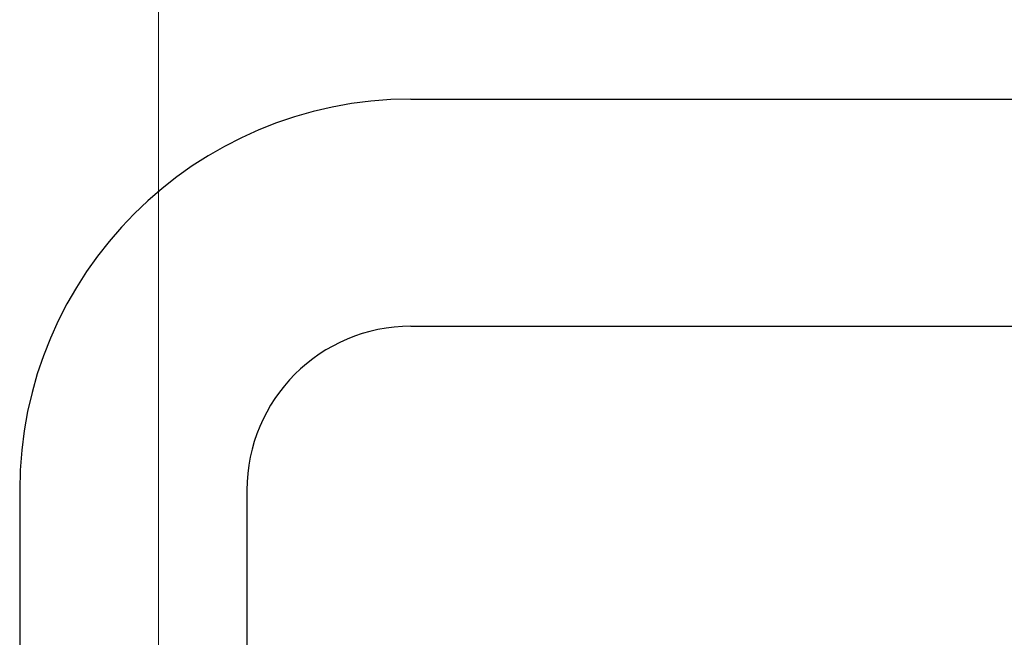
# Model space of a CAD drawing. Header units: inches. Extents: x 749 to 1245, y 24 to 374.
# Tile 47 of 145: x 875.34 to 879.24, y 262.02 to 264.46. Entities that reach past the tile are written whole.
import ezdxf

# ---------------------------------------------------------------- set-up
doc = ezdxf.new("R2010")
doc.units = ezdxf.units.IN
doc.header["$LTSCALE"] = 5
doc.header["$MEASUREMENT"] = 0
doc.linetypes.add('CENTER2', pattern=[1.125, 0.75, -0.125, 0.125, -0.125])
doc.layers.add('AM_0', color=7, linetype='CONTINUOUS', lineweight=30)
doc.layers.add('AM_7_Center', color=1, linetype='CENTER2', lineweight=15)

msp = doc.modelspace()

# ---------------------------------------------------------------- linework, layer by layer
at = {"layer": 'AM_0', "color": 1, "linetype": 'Continuous'}
for p, q in [((876.8863, 264.1486), (883.0863, 264.1486)), ((876.8863, 263.2486), (883.0863, 263.2486)), ((875.3363, 262.5986), (875.3363, 256.3986)), ((876.2363, 262.5986), (876.2363, 256.3986))]:
    msp.add_line(p, q, dxfattribs=at)
for radius in [1.55, 0.65]:
    msp.add_arc((876.8863, 262.5986), radius, 90, 180, dxfattribs=at)
at = {"layer": 'AM_7_Center'}
msp.add_line((875.8862, 221.5286), (875.8862, 293.4686), dxfattribs=at)

doc.saveas('drawing.dxf')
